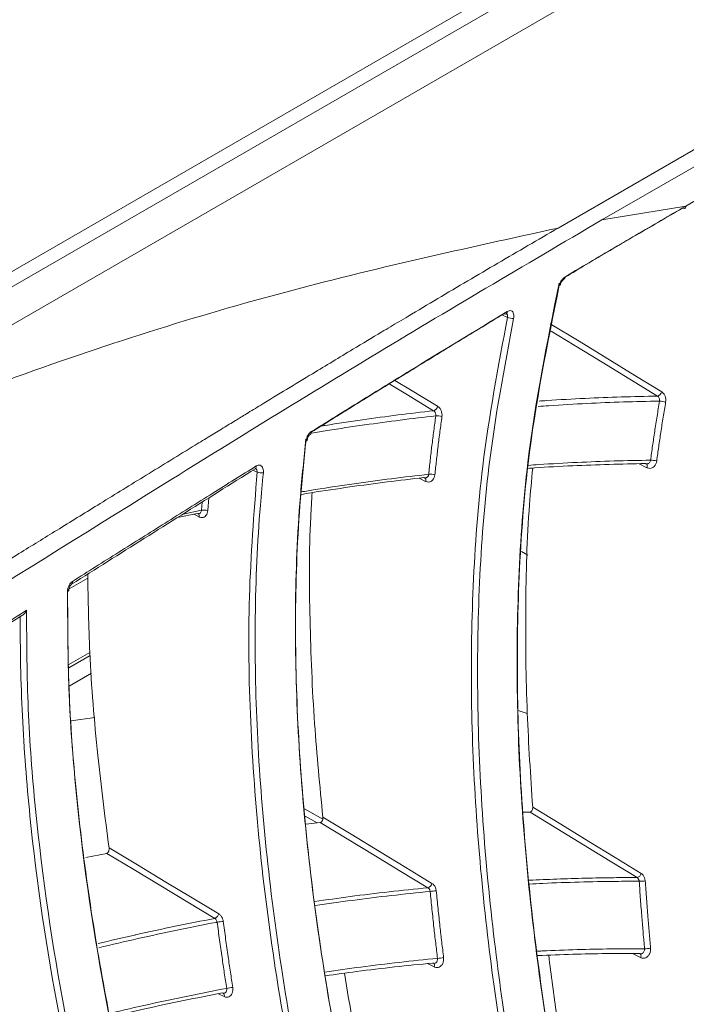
# Model space of a CAD drawing. Header units: millimetres. Extents: x 0 to 1118, y 0 to 864.
# Tile 248 of 256: x 923 to 930, y 208 to 219. Entities that reach past the tile are written whole.
import ezdxf

# ---------------------------------------------------------------- set-up
doc = ezdxf.new("R2010")
doc.units = ezdxf.units.MM

msp = doc.modelspace()

# ---------------------------------------------------------------- linework, layer by layer
at = {"color": 7, "linetype": 'Continuous', "lineweight": 15}
for p, q in [((893.876, 199.51), (934.005, 222.675)), ((893.773, 199.281), (933.901, 222.446)), ((934.767, 222.525), (919.559, 213.746)), ((931.488, 218.211), (928.921, 216.729)), ((929.403, 216.819), (931.327, 217.929)), ((930.334, 216.973), (929.403, 216.819)), ((925.567, 214.066), (925.567, 214.067)), ((924.923, 213.571), (924.707, 213.525)), ((928.583, 213.11), (928.513, 213.15)), ((923.713, 212.855), (923.505, 212.735)), ((923.502, 211.898), (923.736, 212.032)), ((923.503, 211.863), (923.738, 211.999)), ((923.506, 211.66), (923.754, 211.803)), ((928.578, 211.358), (928.476, 211.39)), ((923.792, 211.312), (923.53, 211.275)), ((926.125, 210.132), (926.287, 210.15)), ((923.691, 209.762), (923.922, 209.808))]:
    msp.add_line(p, q, dxfattribs=at)
at = {"color": 9, "linetype": 'Continuous', "lineweight": 15}
for p, q in [((928.359, 215.741), (928.298, 215.77)), ((925.588, 214.027), (925.541, 214.05)), ((929.903, 214.077), (929.817, 214.121)), ((927.453, 213.925), (927.382, 213.961)), ((925.052, 213.742), (925.042, 213.603)), ((924.973, 213.607), (924.98, 213.697)), ((924.767, 213.563), (924.973, 213.607)), ((924.946, 213.532), (924.885, 213.563)), ((926.113, 210.3), (926.314, 210.187)), ((926.252, 210.146), (926.119, 210.221)), ((927.549, 208.551), (927.475, 208.589)), ((925.222, 208.224), (925.16, 208.255))]:
    msp.add_line(p, q, dxfattribs=at)
at = {"color": 7, "linetype": 'Continuous', "lineweight": 15, "flags": 128}
for points in [[(930.334, 216.973), (930.593, 217.122), (930.852, 217.271), (931.111, 217.421), (931.37, 217.57)], [(928.932, 216.097), (928.937, 216.098), (928.942, 216.1), (928.944, 216.102), (928.945, 216.103)], [(928.832, 215.671), (929.151, 215.476), (929.469, 215.281), (929.768, 215.099), (930.067, 214.916)], [(926.129, 214.376), (926.135, 214.377), (926.139, 214.379), (926.142, 214.382), (926.143, 214.384)], [(923.489, 212.709), (923.495, 212.711), (923.5, 212.714), (923.502, 212.716), (923.503, 212.719), (923.503, 212.719)], [(929.793, 209.541), (929.497, 209.722), (929.201, 209.903), (928.905, 210.084), (928.609, 210.265)], [(928.638, 210.321), (928.949, 210.13), (929.261, 209.94), (929.55, 209.763), (929.839, 209.586)], [(927.478, 209.428), (927.18, 209.609), (926.883, 209.789), (926.585, 209.97), (926.287, 210.15)], [(926.315, 210.21), (926.628, 210.02), (926.941, 209.83), (927.232, 209.653), (927.523, 209.476)], [(925.119, 209.088), (924.82, 209.268), (924.521, 209.448), (924.221, 209.628), (923.922, 209.808)], [(923.948, 209.87), (924.263, 209.681), (924.577, 209.491), (924.87, 209.315), (925.163, 209.139)]]:
    msp.add_lwpolyline(points, dxfattribs=at)
at = {"color": 9, "linetype": 'Continuous', "lineweight": 15, "flags": 128}
for points in [[(930.02, 214.87), (929.713, 215.058), (929.406, 215.246), (929.099, 215.433), (928.843, 215.59)], [(927.113, 215.044), (927.287, 214.939), (927.586, 214.757)], [(927.541, 214.708), (927.233, 214.895), (927.051, 215.005)], [(929.903, 214.077), (929.906, 214.086), (929.907, 214.095), (929.906, 214.103), (929.905, 214.11), (929.902, 214.116), (929.898, 214.12), (929.895, 214.121)], [(927.453, 213.925), (927.455, 213.934), (927.456, 213.943), (927.455, 213.951), (927.453, 213.957), (927.449, 213.962), (927.445, 213.966), (927.444, 213.966)], [(929.834, 208.654), (929.825, 208.659), (929.744, 208.7)], [(929.834, 208.654), (929.837, 208.664), (929.838, 208.673), (929.837, 208.681), (929.836, 208.688), (929.833, 208.693), (929.829, 208.698), (929.826, 208.699)], [(927.549, 208.551), (927.551, 208.561), (927.551, 208.569), (927.551, 208.577), (927.549, 208.584), (927.545, 208.589), (927.541, 208.592), (927.54, 208.593)]]:
    msp.add_lwpolyline(points, dxfattribs=at)
at = {"color": 9, "linetype": 'Continuous', "lineweight": 15}
for centre, radius, start, end in [((928.969, 216.183), 0.0252, 304.9297, 9.7193), ((928.33, 215.801), 0.0264, 306.1419, 9.9069), ((925.549, 214.089), 0.0288, 309.9834, 14.1641), ((924.915, 213.544), 0.0326, 338.1868, 51.3327), ((923.516, 212.81), 0.0288, 307.9138, 18.1534), ((925.192, 208.236), 0.0329, 337.6402, 51.1096)]:
    msp.add_arc(centre, radius, start, end, dxfattribs=at)
at = {"color": 7, "linetype": 'Continuous', "lineweight": 15}
for centre, radius, start, end in [((928.334, 215.802), 0.0251, 237.5884, 295.6365), ((928.42, 215.881), 0.153, 246.5421, 272.5372), ((930.002, 214.935), 0.0669, 285.0139, 343.5973), ((930.035, 214.535), 0.279, 74.2989, 88.3843), ((927.518, 214.775), 0.0709, 288.8075, 345.0156), ((927.577, 214.455), 0.197, 73.2578, 93.3229), ((926.16, 214.469), 0.0276, 308.7426, 14.309), ((929.936, 213.817), 0.344, 77.411, 88.8063), ((925.634, 214.176), 0.156, 252.7412, 278.2113), ((927.501, 213.777), 0.228, 76.4016, 93.7013), ((924.998, 213.435), 0.173, 75.6035, 98.4928), ((929.776, 209.605), 0.0667, 285.0028, 343.1999), ((927.455, 209.495), 0.0707, 288.802, 344.6183), ((929.792, 210.442), 0.943, 271.5255, 275.6233), ((927.915, 205.523), 3.886, 95.0931, 96.0929), ((925.091, 209.157), 0.0743, 292.2794, 346.171), ((925.266, 208.398), 0.659, 94.6474, 100.573), ((929.855, 209.393), 0.641, 271.9101, 277.9266), ((927.176, 212.274), 3.651, 276.4292, 277.4913), ((925.448, 207.288), 1.045, 97.1266, 100.8577)]:
    msp.add_arc(centre, radius, start, end, dxfattribs=at)
for points, knots in [([(930.3, 216.951), (930.289, 216.945), (930.098, 216.834), (929.729, 216.62), (929.3, 216.367), (929.049, 216.217), (928.974, 216.173)], [0, 0, 0, 0, 0.026433, 0.428203, 0.829991, 1, 1, 1, 1]), ([(928.994, 216.187), (929.073, 216.235), (929.335, 216.39), (929.781, 216.652), (930.15, 216.866), (930.334, 216.973), (930.334, 216.973)], [0, 0, 0, 0, 0.179182, 0.589578, 0.999992, 1, 1, 1, 1]), ([(898.477, 198.966), (899.335, 199.452), (901.05, 200.424), (904.565, 202.317), (909.01, 204.681), (914.259, 207.6), (919.353, 210.645), (923.497, 213.241), (926.833, 215.308), (928.547, 216.315), (929.403, 216.819)], [0, 0, 0, 0, 0.082409, 0.16485, 0.329757, 0.497143, 0.66468, 0.832336, 0.916158, 1, 1, 1, 1]), ([(928.92, 216.729), (928.809, 216.665), (928.585, 216.535), (928.252, 216.34), (927.919, 216.145), (927.587, 215.949), (927.334, 215.798), (927.127, 215.675), (926.924, 215.554), (926.605, 215.362), (926.158, 215.092), (925.765, 214.854), (925.481, 214.681), (925.342, 214.596), (925.208, 214.514), (925.06, 214.423), (924.775, 214.249), (924.37, 214.001), (923.869, 213.692), (923.41, 213.409), (922.967, 213.136), (922.525, 212.863), (922.109, 212.606), (921.702, 212.354), (921.205, 212.048), (920.682, 211.727), (920.141, 211.394), (919.655, 211.098), (919.101, 210.76), (918.533, 210.416), (917.947, 210.062), (917.364, 209.712), (916.787, 209.368), (916.322, 209.092), (915.938, 208.866), (915.566, 208.647), (915.179, 208.421), (914.834, 208.22), (914.586, 208.076), (914.406, 207.972), (914.271, 207.894), (914.137, 207.817), (913.937, 207.702), (913.639, 207.53), (913.292, 207.332), (912.95, 207.137), (912.651, 206.968), (912.153, 206.686), (911.591, 206.37), (911.042, 206.064), (910.764, 205.909), (910.624, 205.832), (910.555, 205.793), (910.52, 205.774), (910.502, 205.765), (910.494, 205.76), (910.489, 205.757), (910.487, 205.756), (910.486, 205.755), (910.485, 205.755), (910.485, 205.755), (910.485, 205.755), (910.485, 205.755), (910.485, 205.755), (910.485, 205.755), (910.485, 205.755), (910.485, 205.755), (910.306, 205.656), (909.863, 205.411), (909.256, 205.078), (908.64, 204.741), (908.028, 204.408), (907.397, 204.065), (906.744, 203.712), (906.105, 203.367), (905.443, 203.01), (904.783, 202.653), (904.136, 202.303), (903.472, 201.944), (902.844, 201.603), (902.235, 201.27), (901.622, 200.933), (900.958, 200.565), (900.288, 200.19), (899.622, 199.814), (899.181, 199.56), (898.961, 199.434)], [0, 0, 0, 0, 0.011198, 0.022396, 0.033593, 0.04479, 0.055987, 0.059369, 0.065792, 0.076694, 0.091959, 0.111589, 0.11705, 0.12121, 0.125835, 0.130925, 0.13648, 0.155209, 0.172716, 0.188355, 0.202813, 0.218525, 0.234237, 0.245907, 0.26073, 0.285657, 0.299997, 0.31668, 0.335704, 0.357069, 0.374921, 0.395749, 0.416576, 0.433682, 0.44289, 0.455475, 0.471263, 0.481854, 0.490156, 0.496168, 0.499891, 0.503615, 0.509628, 0.519865, 0.5334, 0.544223, 0.553851, 0.563018, 0.593646, 0.609274, 0.617089, 0.620996, 0.62295, 0.623927, 0.624415, 0.624659, 0.624781, 0.624842, 0.624873, 0.624888, 0.624896, 0.6249, 0.624902, 0.624903, 0.624903, 0.624903, 0.624903, 0.624903, 0.642441, 0.668329, 0.684192, 0.702521, 0.727875, 0.745502, 0.765804, 0.78985, 0.809635, 0.829772, 0.852635, 0.874056, 0.890812, 0.911972, 0.933977, 0.955983, 0.97799, 1, 1, 1, 1]), ([(928.921, 216.729), (927.901, 216.507), (925.861, 216.062), (922.731, 215.064), (920.617, 214.185), (919.559, 213.746)], [0, 0, 0, 0, 0.333387, 0.66673, 1, 1, 1, 1]), ([(928.93, 216.118), (928.798, 215.463), (928.582, 214.393), (928.472, 212.845), (928.455, 211.527), (928.519, 210.19), (928.688, 208.49), (929.026, 206.443), (929.581, 204.066), (930.265, 201.714), (931.044, 199.411), (931.893, 197.166), (933.091, 194.238), (934.066, 192.094), (934.717, 190.663)], [0, 0, 0, 0, 0.076676, 0.125178, 0.174044, 0.223857, 0.273921, 0.363658, 0.454148, 0.546239, 0.638652, 0.728769, 0.819009, 1, 1, 1, 1]), ([(928.994, 216.187), (928.99, 216.185), (928.978, 216.177), (928.96, 216.157), (928.942, 216.129), (928.935, 216.107), (928.932, 216.097)], [0, 0, 0, 0, 0.147787, 0.432257, 0.716258, 1, 1, 1, 1]), ([(928.945, 216.103), (928.946, 216.106), (928.947, 216.115), (928.955, 216.13), (928.965, 216.146), (928.976, 216.157), (928.981, 216.161), (928.984, 216.162)], [0, 0, 0, 0, 0.1190833, 0.357247, 0.6044263, 0.8200179, 1, 1, 1, 1]), ([(934.713, 190.682), (934.064, 192.107), (933.091, 194.248), (931.893, 197.174), (931.05, 199.403), (930.281, 201.675), (929.601, 204), (929.038, 206.391), (928.695, 208.455), (928.525, 210.154), (928.459, 211.473), (928.473, 212.801), (928.582, 214.365), (928.8, 215.444), (928.932, 216.097)], [0, 0, 0, 0, 0.180611, 0.271107, 0.361708, 0.451944, 0.542438, 0.634122, 0.726485, 0.775075, 0.823879, 0.8735, 0.923483, 1, 1, 1, 1]), ([(926.187, 214.476), (926.369, 214.589), (926.732, 214.814), (927.453, 215.258), (927.996, 215.587), (928.356, 215.805)], [0, 0, 0, 0, 0.2528244, 0.5056514, 1, 1, 1, 1]), ([(928.427, 215.728), (928.428, 215.737), (928.432, 215.755), (928.428, 215.782), (928.418, 215.803), (928.401, 215.815), (928.379, 215.817), (928.363, 215.809), (928.356, 215.805)], [0, 0, 0, 0, 0.137162, 0.309453, 0.481955, 0.654605, 0.827295, 1, 1, 1, 1]), ([(928.321, 215.781), (928.141, 215.672), (927.781, 215.454), (927.24, 215.122), (926.708, 214.795), (926.357, 214.576), (926.187, 214.47)], [0, 0, 0, 0, 0.251223, 0.502451, 0.759398, 1, 1, 1, 1]), ([(934.185, 190.63), (933.535, 192.056), (932.559, 194.196), (931.362, 197.125), (930.52, 199.358), (929.752, 201.633), (929.075, 203.963), (928.516, 206.36), (928.177, 208.428), (928.011, 210.127), (927.949, 211.446), (927.967, 212.772), (928.073, 214.221), (928.257, 215.195), (928.359, 215.741)], [0, 0, 0, 0, 0.182931, 0.2746, 0.366379, 0.457852, 0.549592, 0.642558, 0.736223, 0.785378, 0.83475, 0.88495, 0.935517, 1, 1, 1, 1]), ([(928.427, 215.728), (928.324, 215.184), (928.144, 214.227), (928.037, 212.804), (928.017, 211.494), (928.076, 210.166), (928.24, 208.472), (928.572, 206.429), (929.121, 204.054), (929.8, 201.702), (930.575, 199.4), (931.422, 197.156), (932.617, 194.228), (933.594, 192.085), (934.245, 190.656)], [0, 0, 0, 0, 0.064349, 0.113292, 0.162601, 0.212867, 0.263387, 0.354369, 0.446125, 0.539531, 0.633268, 0.72472, 0.816299, 1, 1, 1, 1]), ([(928.345, 215.779), (928.346, 215.78), (928.349, 215.782), (928.352, 215.782), (928.351, 215.782), (928.351, 215.782)], [0, 0, 0, 0, 0.1252261, 0.8399344, 1, 1, 1, 1]), ([(930.11, 214.804), (930.111, 214.815), (930.113, 214.837), (930.105, 214.869), (930.09, 214.898), (930.074, 214.91), (930.067, 214.916)], [0, 0, 0, 0, 0.243922, 0.495801, 0.747909, 1, 1, 1, 1]), ([(929.943, 214.16), (929.95, 214.213), (929.965, 214.319), (929.989, 214.481), (930.015, 214.646), (930.033, 214.758), (930.043, 214.814)], [0, 0, 0, 0, 0.242398, 0.484823, 0.742395, 1, 1, 1, 1]), ([(930.02, 214.87), (930.024, 214.867), (930.032, 214.861), (930.04, 214.847), (930.044, 214.831), (930.043, 214.82), (930.043, 214.814)], [0, 0, 0, 0, 0.252539, 0.504757, 0.756429, 1, 1, 1, 1]), ([(927.541, 214.708), (927.545, 214.705), (927.553, 214.699), (927.561, 214.685), (927.566, 214.668), (927.566, 214.657), (927.565, 214.651)], [0, 0, 0, 0, 0.249135, 0.497994, 0.746385, 1, 1, 1, 1]), ([(927.634, 214.643), (927.634, 214.644), (927.635, 214.655), (927.635, 214.678), (927.626, 214.71), (927.61, 214.739), (927.594, 214.751), (927.586, 214.757)], [0, 0, 0, 0, 0.005698, 0.25399, 0.502534, 0.751275, 1, 1, 1, 1]), ([(930.11, 214.804), (930.101, 214.748), (930.082, 214.637), (930.057, 214.472), (930.033, 214.311), (930.018, 214.205), (930.011, 214.152)], [0, 0, 0, 0, 0.2575632, 0.5151611, 0.7575667, 1, 1, 1, 1]), ([(927.487, 214.004), (927.492, 214.057), (927.504, 214.162), (927.522, 214.323), (927.543, 214.486), (927.558, 214.596), (927.565, 214.651)], [0, 0, 0, 0, 0.243075, 0.486179, 0.743072, 1, 1, 1, 1]), ([(927.634, 214.643), (927.626, 214.588), (927.611, 214.478), (927.591, 214.316), (927.572, 214.156), (927.561, 214.051), (927.555, 213.998)], [0, 0, 0, 0, 0.256885, 0.513806, 0.756888, 1, 1, 1, 1]), ([(926.128, 214.396), (926.106, 214.183), (926.041, 213.561), (925.999, 212.505), (926.027, 211.223), (926.131, 209.922), (926.351, 208.249), (926.751, 206.22), (927.382, 203.851), (928.142, 201.505), (928.997, 199.209), (929.921, 196.973), (931.217, 194.06), (932.269, 191.93), (932.971, 190.509)], [0, 0, 0, 0, 0.026057, 0.076399, 0.127116, 0.17882, 0.230789, 0.325771, 0.421605, 0.519264, 0.617292, 0.712705, 0.808261, 1, 1, 1, 1]), ([(932.965, 190.525), (932.266, 191.94), (931.216, 194.064), (929.92, 196.976), (929.003, 199.196), (928.159, 201.458), (927.404, 203.775), (926.764, 206.159), (926.357, 208.209), (926.136, 209.882), (926.031, 211.166), (926, 212.457), (926.041, 213.531), (926.107, 214.164), (926.129, 214.376)], [0, 0, 0, 0, 0.191219, 0.28707, 0.383046, 0.478578, 0.574406, 0.671592, 0.76955, 0.81997, 0.870616, 0.922119, 0.973997, 1, 1, 1, 1]), ([(926.187, 214.476), (926.182, 214.472), (926.169, 214.463), (926.151, 214.44), (926.135, 214.409), (926.131, 214.387), (926.129, 214.376)], [0, 0, 0, 0, 0.190155, 0.460086, 0.730169, 1, 1, 1, 1]), ([(926.143, 214.384), (926.143, 214.387), (926.144, 214.395), (926.15, 214.412), (926.158, 214.429), (926.168, 214.441), (926.176, 214.447), (926.177, 214.448), (926.177, 214.448)], [0, 0, 0, 0, 0.115504, 0.342215, 0.576027, 0.777917, 0.991098, 1, 1, 1, 1]), ([(929.903, 214.077), (929.906, 214.076), (929.916, 214.071), (929.937, 214.068), (929.963, 214.075), (929.986, 214.093), (930.004, 214.12), (930.009, 214.141), (930.011, 214.152)], [0, 0, 0, 0, 0.0514701, 0.241603, 0.4314939, 0.6210962, 0.8105444, 1, 1, 1, 1]), ([(923.534, 212.787), (923.667, 212.871), (924.343, 213.298), (925.022, 213.724), (925.568, 214.066)], [0, 0, 0, 0, 0.1956792, 1, 1, 1, 1]), ([(923.544, 212.819), (923.714, 212.927), (924.056, 213.141), (924.573, 213.467), (925.08, 213.785), (925.416, 213.996), (925.577, 214.096)], [0, 0, 0, 0, 0.252152, 0.504305, 0.763706, 1, 1, 1, 1]), ([(925.567, 214.066), (925.567, 214.067), (925.57, 214.069), (925.572, 214.069), (925.572, 214.069), (925.572, 214.069)], [0, 0, 0, 0, 0.149941, 0.923643, 1, 1, 1, 1]), ([(925.657, 214.022), (925.657, 214.028), (925.658, 214.046), (925.653, 214.071), (925.64, 214.093), (925.622, 214.105), (925.6, 214.107), (925.585, 214.1), (925.577, 214.096)], [0, 0, 0, 0, 0.1106717, 0.2900791, 0.468541, 0.6459981, 0.8229695, 1, 1, 1, 1]), ([(928.638, 214.073), (928.626, 213.939), (928.577, 213.426), (928.555, 212.52), (928.566, 211.402), (928.615, 210.668), (928.638, 210.321)], [0, 0, 0, 0, 0.107777, 0.413029, 0.72243, 1, 1, 1, 1]), ([(929.887, 214.123), (929.753, 214.12), (929.485, 214.115), (929.076, 214.099), (928.775, 214.084), (928.608, 214.071), (928.584, 214.069)], [0, 0, 0, 0, 0.309927, 0.619895, 0.94346, 1, 1, 1, 1]), ([(929.903, 214.119), (929.899, 214.12), (929.893, 214.12), (929.888, 214.122), (929.887, 214.123)], [0, 0, 0, 0, 0.76681, 1, 1, 1, 1]), ([(932.431, 190.426), (931.731, 191.841), (930.68, 193.966), (929.384, 196.88), (928.468, 199.103), (927.625, 201.37), (926.872, 203.692), (926.234, 206.081), (925.826, 208.163), (925.603, 209.898), (925.503, 211.273), (925.481, 212.659), (925.552, 213.57), (925.588, 214.027)], [0, 0, 0, 0, 0.193342, 0.290268, 0.387324, 0.484, 0.58098, 0.679354, 0.77852, 0.833006, 0.887776, 0.943643, 1, 1, 1, 1]), ([(925.657, 214.022), (925.645, 213.902), (925.595, 213.373), (925.554, 212.418), (925.578, 211.143), (925.678, 209.849), (925.893, 208.182), (926.288, 206.157), (926.913, 203.79), (927.669, 201.445), (928.521, 199.15), (929.442, 196.915), (930.737, 194.002), (931.789, 191.875), (932.491, 190.455)], [0, 0, 0, 0, 0.0148588, 0.0655879, 0.1166951, 0.1687981, 0.2211681, 0.3172793, 0.4142634, 0.5131178, 0.6123516, 0.7089882, 0.8057734, 1, 1, 1, 1]), ([(927.434, 213.968), (927.298, 213.952), (927.026, 213.92), (926.609, 213.864), (926.291, 213.817), (926.11, 213.787), (926.072, 213.78)], [0, 0, 0, 0, 0.301127, 0.602294, 0.916714, 1, 1, 1, 1]), ([(927.453, 213.965), (927.452, 213.964), (927.447, 213.963), (927.44, 213.965), (927.435, 213.967), (927.434, 213.968)], [0, 0, 0, 0, 0.131667, 0.844418, 1, 1, 1, 1]), ([(927.453, 213.925), (927.455, 213.924), (927.465, 213.92), (927.485, 213.916), (927.511, 213.923), (927.533, 213.94), (927.549, 213.966), (927.553, 213.988), (927.555, 213.998)], [0, 0, 0, 0, 0.041917, 0.233901, 0.425682, 0.617213, 0.808603, 1, 1, 1, 1]), ([(926.196, 213.801), (926.191, 213.711), (926.161, 213.246), (926.167, 212.391), (926.211, 211.282), (926.281, 210.554), (926.315, 210.21)], [0, 0, 0, 0, 0.075876, 0.391911, 0.712425, 1, 1, 1, 1]), ([(924.944, 213.568), (924.942, 213.568), (924.936, 213.566), (924.929, 213.568), (924.923, 213.57), (924.923, 213.571)], [0, 0, 0, 0, 0.263856, 0.890919, 1, 1, 1, 1]), ([(924.946, 213.532), (924.947, 213.531), (924.957, 213.527), (924.976, 213.523), (925.001, 213.529), (925.022, 213.546), (925.037, 213.571), (925.04, 213.592), (925.042, 213.603)], [0, 0, 0, 0, 0.033682, 0.227263, 0.420674, 0.613866, 0.806929, 1, 1, 1, 1]), ([(923.712, 212.899), (923.717, 212.611), (923.729, 211.943), (923.812, 210.931), (923.904, 210.21), (923.948, 209.87)], [0, 0, 0, 0, 0.287062, 0.66282, 1, 1, 1, 1]), ([(923.544, 212.819), (923.537, 212.814), (923.523, 212.803), (923.505, 212.776), (923.492, 212.743), (923.49, 212.721), (923.489, 212.709)], [0, 0, 0, 0, 0.224814, 0.482469, 0.741366, 1, 1, 1, 1]), ([(923.504, 212.719), (923.504, 212.722), (923.504, 212.731), (923.508, 212.748), (923.515, 212.766), (923.524, 212.779), (923.532, 212.786), (923.534, 212.787), (923.534, 212.787)], [0, 0, 0, 0, 0.113966, 0.335261, 0.561846, 0.753741, 0.955686, 1, 1, 1, 1]), ([(923.489, 212.729), (923.49, 212.357), (923.492, 211.611), (923.608, 210.081), (923.896, 208.129), (924.445, 205.779), (925.156, 203.427), (925.997, 201.096), (926.931, 198.816), (927.932, 196.597), (929.328, 193.707), (930.455, 191.598), (931.208, 190.19)], [0, 0, 0, 0, 0.047629, 0.09554, 0.193012, 0.292581, 0.393093, 0.495636, 0.598592, 0.698638, 0.798848, 1, 1, 1, 1]), ([(931.199, 190.202), (930.45, 191.604), (929.325, 193.707), (927.929, 196.595), (926.936, 198.798), (926.015, 201.043), (925.181, 203.344), (924.459, 205.711), (923.903, 208.08), (923.611, 210.044), (923.493, 211.57), (923.491, 212.329), (923.489, 212.709)], [0, 0, 0, 0, 0.200501, 0.301042, 0.401726, 0.501892, 0.602388, 0.704397, 0.807264, 0.902721, 0.95122, 1, 1, 1, 1]), ([(920.984, 211.184), (921.124, 211.271), (921.795, 211.69), (922.462, 212.111), (922.989, 212.444)], [0, 0, 0, 0, 0.208514, 1, 1, 1, 1]), ([(920.994, 211.218), (921.158, 211.32), (921.486, 211.526), (921.984, 211.837), (922.5, 212.162), (922.852, 212.384), (923.035, 212.499)], [0, 0, 0, 0, 0.240776, 0.481553, 0.730106, 1, 1, 1, 1]), ([(930.663, 190.055), (929.913, 191.457), (928.788, 193.562), (927.392, 196.452), (926.4, 198.658), (925.479, 200.907), (924.646, 203.212), (923.925, 205.585), (923.379, 207.933), (923.091, 209.86), (922.979, 211.333), (922.963, 212.07), (922.966, 212.437), (922.966, 212.437)], [0, 0, 0, 0, 0.201735, 0.302904, 0.40422, 0.505091, 0.606298, 0.709046, 0.812666, 0.905487, 0.95259, 0.999942, 1, 1, 1, 1]), ([(922.99, 212.444), (922.994, 212.447), (923.007, 212.456), (923.023, 212.476), (923.032, 212.492), (923.035, 212.499), (923.035, 212.499)], [0, 0, 0, 0, 0.23575, 0.682283, 0.990148, 1, 1, 1, 1]), ([(923.035, 212.499), (923.037, 212.136), (923.041, 211.407), (923.155, 209.916), (923.436, 207.995), (923.976, 205.666), (924.682, 203.317), (925.52, 200.988), (926.163, 199.415), (926.576, 198.453), (926.945, 197.607), (927.787, 195.765), (929.109, 193.089), (930.184, 191.088), (930.722, 190.087)], [0, 0, 0, 0, 0.046719, 0.093701, 0.189205, 0.289184, 0.390119, 0.493114, 0.596528, 0.602025, 0.624015, 0.711988, 0.855866, 1, 1, 1, 1]), ([(920.942, 211.121), (921.002, 210.517), (921.121, 209.301), (921.527, 207.291), (922.118, 205.118), (922.916, 202.794), (923.841, 200.488), (924.857, 198.232), (925.936, 196.036), (927.433, 193.179), (928.635, 191.096), (929.437, 189.705)], [0, 0, 0, 0, 0.080649, 0.162349, 0.265636, 0.369944, 0.476455, 0.583417, 0.687223, 0.791207, 1, 1, 1, 1]), ([(929.426, 189.714), (928.628, 191.097), (927.429, 193.175), (925.932, 196.03), (924.862, 198.209), (923.861, 200.429), (922.944, 202.703), (922.134, 205.044), (921.532, 207.245), (921.121, 209.278), (921.002, 210.49), (920.942, 211.1)], [0, 0, 0, 0, 0.2080312, 0.3123795, 0.4168865, 0.5208124, 0.6250963, 0.731024, 0.8378831, 0.9184715, 1, 1, 1, 1]), ([(928.892, 189.52), (928.093, 190.904), (926.893, 192.983), (925.396, 195.841), (924.326, 198.022), (923.325, 200.246), (922.408, 202.525), (921.599, 204.87), (921.006, 207.049), (920.605, 209.032), (920.485, 210.194), (920.425, 210.778)], [0, 0, 0, 0, 0.209385, 0.31442, 0.419616, 0.52431, 0.629369, 0.736097, 0.843769, 0.921474, 1, 1, 1, 1]), ([(920.494, 210.784), (920.553, 210.207), (920.672, 209.048), (921.066, 207.098), (921.645, 204.956), (922.44, 202.634), (923.361, 200.331), (924.375, 198.076), (925.451, 195.882), (926.947, 193.026), (928.148, 190.944), (928.95, 189.554)], [0, 0, 0, 0, 0.077549, 0.156008, 0.26002, 0.365066, 0.472348, 0.580087, 0.684717, 0.78953, 1, 1, 1, 1]), ([(928.53, 210.264), (928.542, 210.264), (928.568, 210.265), (928.595, 210.265), (928.609, 210.265)], [0, 0, 0, 0, 0.441216, 1, 1, 1, 1]), ([(928.609, 210.265), (928.613, 210.265), (928.619, 210.266), (928.627, 210.274), (928.634, 210.285), (928.638, 210.301), (928.638, 210.314), (928.638, 210.321)], [0, 0, 0, 0, 0.177524, 0.354853, 0.537788, 0.743204, 1, 1, 1, 1]), ([(926.287, 210.15), (926.291, 210.151), (926.297, 210.153), (926.306, 210.161), (926.312, 210.174), (926.315, 210.19), (926.315, 210.203), (926.315, 210.21)], [0, 0, 0, 0, 0.179385, 0.358565, 0.543584, 0.750647, 1, 1, 1, 1]), ([(923.922, 209.808), (923.926, 209.809), (923.932, 209.811), (923.941, 209.821), (923.946, 209.834), (923.95, 209.851), (923.949, 209.863), (923.948, 209.87)], [0, 0, 0, 0, 0.1809848, 0.3617545, 0.5485921, 0.757116, 1, 1, 1, 1]), ([(929.884, 209.504), (929.884, 209.505), (929.883, 209.516), (929.878, 209.539), (929.863, 209.568), (929.847, 209.58), (929.839, 209.586)], [0, 0, 0, 0, 0.022067, 0.347515, 0.673779, 1, 1, 1, 1]), ([(927.658, 189.06), (926.811, 190.423), (925.539, 192.47), (923.939, 195.284), (922.789, 197.43), (921.706, 199.617), (920.703, 201.856), (919.802, 204.16), (919.141, 206.231), (918.687, 208.035), (918.519, 209.039), (918.435, 209.543)], [0, 0, 0, 0, 0.213431, 0.32051, 0.42776, 0.534381, 0.641382, 0.750122, 0.859848, 0.929641, 1, 1, 1, 1]), ([(918.436, 209.565), (918.52, 209.065), (918.688, 208.058), (919.137, 206.278), (919.784, 204.238), (920.672, 201.951), (921.685, 199.68), (922.785, 197.457), (923.944, 195.294), (925.544, 192.478), (926.819, 190.426), (927.671, 189.055)], [0, 0, 0, 0, 0.069864, 0.140351, 0.246303, 0.353333, 0.462694, 0.572533, 0.679034, 0.785726, 1, 1, 1, 1]), ([(927.57, 209.393), (927.57, 209.395), (927.569, 209.407), (927.563, 209.43), (927.546, 209.458), (927.531, 209.47), (927.523, 209.476)], [0, 0, 0, 0, 0.034045, 0.3556, 0.677818, 1, 1, 1, 1]), ([(929.793, 209.541), (929.795, 209.539), (929.799, 209.537), (929.805, 209.531), (929.809, 209.524), (929.813, 209.517), (929.816, 209.509), (929.817, 209.503), (929.817, 209.5)], [0, 0, 0, 0, 0.161371, 0.327359, 0.488159, 0.653657, 0.823946, 1, 1, 1, 1]), ([(929.877, 208.753), (929.871, 208.81), (929.861, 208.925), (929.846, 209.107), (929.831, 209.299), (929.822, 209.433), (929.817, 209.5)], [0, 0, 0, 0, 0.23132, 0.462653, 0.731316, 1, 1, 1, 1]), ([(929.884, 209.504), (929.889, 209.437), (929.898, 209.303), (929.913, 209.112), (929.928, 208.931), (929.938, 208.816), (929.944, 208.758)], [0, 0, 0, 0, 0.2686537, 0.5373293, 0.7686581, 1, 1, 1, 1]), ([(927.478, 209.428), (927.48, 209.427), (927.484, 209.424), (927.49, 209.419), (927.494, 209.412), (927.498, 209.405), (927.501, 209.396), (927.502, 209.39), (927.503, 209.387)], [0, 0, 0, 0, 0.159297, 0.323166, 0.481991, 0.645453, 0.819571, 1, 1, 1, 1]), ([(927.585, 208.646), (927.578, 208.703), (927.564, 208.817), (927.543, 208.998), (927.523, 209.188), (927.509, 209.32), (927.503, 209.387)], [0, 0, 0, 0, 0.231843, 0.463699, 0.731838, 1, 1, 1, 1]), ([(927.57, 209.393), (927.577, 209.327), (927.59, 209.195), (927.611, 209.006), (927.631, 208.825), (927.645, 208.711), (927.652, 208.654)], [0, 0, 0, 0, 0.2681302, 0.5362831, 0.7681347, 1, 1, 1, 1]), ([(927.128, 188.82), (926.28, 190.184), (925.007, 192.232), (923.407, 195.048), (922.257, 197.196), (921.173, 199.387), (920.169, 201.63), (919.268, 203.938), (918.613, 205.998), (918.166, 207.774), (918, 208.748), (917.917, 209.238)], [0, 0, 0, 0, 0.214236, 0.321724, 0.429384, 0.536503, 0.644005, 0.753264, 0.863516, 0.931501, 1, 1, 1, 1]), ([(917.985, 209.247), (918.067, 208.763), (918.232, 207.791), (918.671, 206.047), (919.311, 204.026), (920.196, 201.743), (921.206, 199.475), (922.304, 197.253), (923.461, 195.092), (925.059, 192.277), (926.334, 190.226), (927.185, 188.857)], [0, 0, 0, 0, 0.067864, 0.13629, 0.242689, 0.350173, 0.460009, 0.570328, 0.677374, 0.784615, 1, 1, 1, 1]), ([(925.213, 209.056), (925.212, 209.057), (925.211, 209.07), (925.204, 209.093), (925.186, 209.121), (925.171, 209.133), (925.163, 209.139)], [0, 0, 0, 0, 0.0441351, 0.3624067, 0.681219, 1, 1, 1, 1]), ([(925.119, 209.088), (925.123, 209.085), (925.131, 209.079), (925.14, 209.065), (925.144, 209.054), (925.145, 209.047), (925.145, 209.047)], [0, 0, 0, 0, 0.319535, 0.63833, 0.955975, 1, 1, 1, 1]), ([(925.251, 208.314), (925.242, 208.371), (925.224, 208.484), (925.198, 208.663), (925.171, 208.85), (925.154, 208.981), (925.145, 209.047)], [0, 0, 0, 0, 0.232307, 0.464628, 0.732303, 1, 1, 1, 1]), ([(925.213, 209.056), (925.221, 208.99), (925.239, 208.86), (925.265, 208.673), (925.292, 208.494), (925.309, 208.381), (925.318, 208.325)], [0, 0, 0, 0, 0.267665, 0.5353534, 0.7676695, 1, 1, 1, 1]), ([(929.944, 208.758), (929.944, 208.747), (929.944, 208.725), (929.933, 208.693), (929.915, 208.668), (929.891, 208.651), (929.864, 208.645), (929.845, 208.649), (929.835, 208.654), (929.834, 208.654)], [0, 0, 0, 0, 0.162145, 0.324288, 0.486576, 0.649375, 0.812792, 0.976662, 1, 1, 1, 1]), ([(927.529, 208.594), (927.39, 208.58), (927.11, 208.552), (926.715, 208.505), (926.459, 208.469), (926.344, 208.452)], [0, 0, 0, 0, 0.35488, 0.709817, 1, 1, 1, 1]), ([(927.548, 208.591), (927.547, 208.591), (927.541, 208.59), (927.535, 208.592), (927.529, 208.594)], [0, 0, 0, 0, 0.182457, 1, 1, 1, 1]), ([(927.549, 208.551), (927.55, 208.551), (927.559, 208.546), (927.578, 208.542), (927.604, 208.548), (927.627, 208.564), (927.644, 208.589), (927.653, 208.62), (927.652, 208.643), (927.652, 208.654)], [0, 0, 0, 0, 0.0173441, 0.1820244, 0.3463571, 0.5101789, 0.6735517, 0.8367748, 1, 1, 1, 1]), ([(929.818, 208.701), (929.696, 208.7), (929.451, 208.7), (929.076, 208.692), (928.823, 208.682), (928.693, 208.676)], [0, 0, 0, 0, 0.3279939, 0.6560303, 1, 1, 1, 1]), ([(928.815, 208.681), (928.843, 208.46), (928.928, 207.8), (929.121, 206.711), (929.376, 205.459), (929.573, 204.647), (929.666, 204.263)], [0, 0, 0, 0, 0.147528, 0.440487, 0.735231, 1, 1, 1, 1]), ([(929.834, 208.697), (929.829, 208.698), (929.824, 208.698), (929.819, 208.7), (929.818, 208.701)], [0, 0, 0, 0, 0.8706367, 1, 1, 1, 1]), ([(926.556, 208.482), (926.586, 208.296), (926.684, 207.675), (926.903, 206.626), (927.194, 205.382), (927.414, 204.576), (927.518, 204.195)], [0, 0, 0, 0, 0.1278237, 0.4274991, 0.7291159, 1, 1, 1, 1]), ([(925.222, 208.224), (925.223, 208.223), (925.232, 208.219), (925.25, 208.215), (925.275, 208.22), (925.297, 208.235), (925.312, 208.26), (925.321, 208.291), (925.319, 208.314), (925.318, 208.325)], [0, 0, 0, 0, 0.0121132, 0.1774944, 0.3426192, 0.5073299, 0.6716516, 0.8358246, 1, 1, 1, 1]), ([(925.199, 208.263), (925.057, 208.235), (924.773, 208.18), (924.359, 208.092), (924.087, 208.029), (923.958, 207.998)], [0, 0, 0, 0, 0.34409, 0.688237, 1, 1, 1, 1]), ([(925.221, 208.261), (925.218, 208.26), (925.211, 208.258), (925.204, 208.261), (925.199, 208.263)], [0, 0, 0, 0, 0.313703, 1, 1, 1, 1])]:
    msp.add_open_spline(points, degree=3, knots=knots, dxfattribs=at)
msp.add_open_spline([(930.334, 216.973), (930.334, 216.968), (930.333, 216.958), (930.325, 216.949), (930.314, 216.946), (930.305, 216.95), (930.3, 216.951)], degree=3, dxfattribs=at)
at = {"color": 9, "linetype": 'Continuous', "lineweight": 15}
for points, knots in [([(928.346, 215.783), (928.348, 215.782), (928.354, 215.778), (928.359, 215.768), (928.361, 215.755), (928.36, 215.745), (928.359, 215.741)], [0, 0, 0, 0, 0.2225806, 0.5007583, 0.7787528, 1, 1, 1, 1]), ([(930.043, 214.814), (929.909, 214.811), (929.642, 214.806), (929.234, 214.788), (928.919, 214.771), (928.738, 214.758), (928.698, 214.755)], [0, 0, 0, 0, 0.2998, 0.599639, 0.911592, 1, 1, 1, 1]), ([(928.708, 214.814), (928.737, 214.816), (928.908, 214.829), (929.212, 214.844), (929.62, 214.862), (929.886, 214.867), (930.02, 214.87)], [0, 0, 0, 0, 0.06649, 0.386566, 0.693263, 1, 1, 1, 1]), ([(926.295, 214.537), (926.31, 214.54), (926.464, 214.565), (926.748, 214.607), (927.148, 214.662), (927.41, 214.692), (927.541, 214.708)], [0, 0, 0, 0, 0.036344, 0.367146, 0.683554, 1, 1, 1, 1]), ([(927.565, 214.651), (927.434, 214.636), (927.172, 214.605), (926.772, 214.55), (926.444, 214.502), (926.247, 214.469), (926.188, 214.459)], [0, 0, 0, 0, 0.286847, 0.573729, 0.872776, 1, 1, 1, 1]), ([(928.586, 214.103), (928.627, 214.106), (928.809, 214.119), (929.127, 214.136), (929.539, 214.153), (929.808, 214.158), (929.943, 214.16)], [0, 0, 0, 0, 0.0889538, 0.4002347, 0.700097, 1, 1, 1, 1]), ([(929.943, 214.16), (929.942, 214.155), (929.939, 214.144), (929.93, 214.131), (929.918, 214.122), (929.909, 214.119), (929.904, 214.119), (929.903, 214.119)], [0, 0, 0, 0, 0.242595, 0.485466, 0.728926, 0.973083, 1, 1, 1, 1]), ([(925.568, 214.069), (925.571, 214.067), (925.577, 214.064), (925.584, 214.053), (925.587, 214.04), (925.588, 214.031), (925.588, 214.027)], [0, 0, 0, 0, 0.211463, 0.511073, 0.813518, 1, 1, 1, 1]), ([(926.074, 213.809), (926.127, 213.817), (926.324, 213.851), (926.658, 213.9), (927.076, 213.957), (927.35, 213.988), (927.487, 214.004)], [0, 0, 0, 0, 0.111584, 0.4152241, 0.7075926, 1, 1, 1, 1]), ([(927.487, 214.004), (927.486, 213.999), (927.484, 213.988), (927.475, 213.975), (927.464, 213.967), (927.456, 213.965), (927.453, 213.965)], [0, 0, 0, 0, 0.261521, 0.523312, 0.785662, 1, 1, 1, 1]), ([(924.973, 213.607), (924.972, 213.601), (924.97, 213.591), (924.962, 213.578), (924.953, 213.57), (924.946, 213.569), (924.944, 213.568)], [0, 0, 0, 0, 0.278912, 0.558085, 0.837786, 1, 1, 1, 1]), ([(928.6, 209.51), (928.702, 209.515), (928.909, 209.525), (929.221, 209.534), (929.517, 209.54), (929.707, 209.54), (929.793, 209.541)], [0, 0, 0, 0, 0.255671, 0.519078, 0.782508, 1, 1, 1, 1]), ([(929.817, 209.5), (929.73, 209.499), (929.509, 209.499), (929.154, 209.491), (928.836, 209.481), (928.653, 209.471), (928.604, 209.468)], [0, 0, 0, 0, 0.216646, 0.54823, 0.879864, 1, 1, 1, 1]), ([(926.226, 209.275), (926.357, 209.294), (926.631, 209.333), (927.048, 209.384), (927.335, 209.413), (927.478, 209.428)], [0, 0, 0, 0, 0.311269, 0.655606, 1, 1, 1, 1]), ([(927.503, 209.387), (927.359, 209.372), (927.072, 209.343), (926.649, 209.291), (926.368, 209.25), (926.232, 209.231)], [0, 0, 0, 0, 0.3401041, 0.6802648, 1, 1, 1, 1]), ([(923.827, 208.81), (923.962, 208.842), (924.101, 208.875), (924.386, 208.939), (924.682, 209.003), (924.973, 209.06), (925.119, 209.088)], [0, 0, 0, 0, 0.312543, 0.322435, 0.661189, 1, 1, 1, 1]), ([(925.145, 209.047), (925.141, 209.046), (924.993, 209.018), (924.702, 208.959), (924.268, 208.866), (923.979, 208.798), (923.834, 208.763)], [0, 0, 0, 0, 0.009183, 0.33913, 0.669129, 1, 1, 1, 1]), ([(928.685, 208.725), (928.704, 208.726), (928.853, 208.734), (929.126, 208.743), (929.505, 208.752), (929.753, 208.752), (929.877, 208.753)], [0, 0, 0, 0, 0.046113, 0.372991, 0.686475, 1, 1, 1, 1]), ([(929.877, 208.753), (929.877, 208.747), (929.877, 208.736), (929.871, 208.72), (929.861, 208.707), (929.849, 208.699), (929.839, 208.696), (929.834, 208.697), (929.834, 208.697)], [0, 0, 0, 0, 0.196799, 0.393835, 0.591689, 0.79093, 0.99148, 1, 1, 1, 1]), ([(926.336, 208.495), (926.469, 208.514), (926.745, 208.553), (927.161, 208.603), (927.443, 208.632), (927.585, 208.646)], [0, 0, 0, 0, 0.3192886, 0.6596163, 1, 1, 1, 1]), ([(927.585, 208.646), (927.585, 208.64), (927.585, 208.629), (927.58, 208.613), (927.571, 208.601), (927.56, 208.593), (927.552, 208.592), (927.548, 208.591)], [0, 0, 0, 0, 0.209091, 0.41844, 0.628577, 0.839962, 1, 1, 1, 1]), ([(923.949, 208.035), (923.952, 208.036), (924.099, 208.072), (924.389, 208.138), (924.821, 208.231), (925.107, 208.286), (925.251, 208.314)], [0, 0, 0, 0, 0.005888, 0.337168, 0.668557, 1, 1, 1, 1]), ([(925.251, 208.314), (925.251, 208.309), (925.252, 208.297), (925.248, 208.282), (925.239, 208.269), (925.23, 208.262), (925.223, 208.261), (925.221, 208.261)], [0, 0, 0, 0, 0.220672, 0.441615, 0.6633, 0.886084, 1, 1, 1, 1])]:
    msp.add_open_spline(points, degree=3, knots=knots, dxfattribs=at)

doc.saveas('drawing.dxf')
